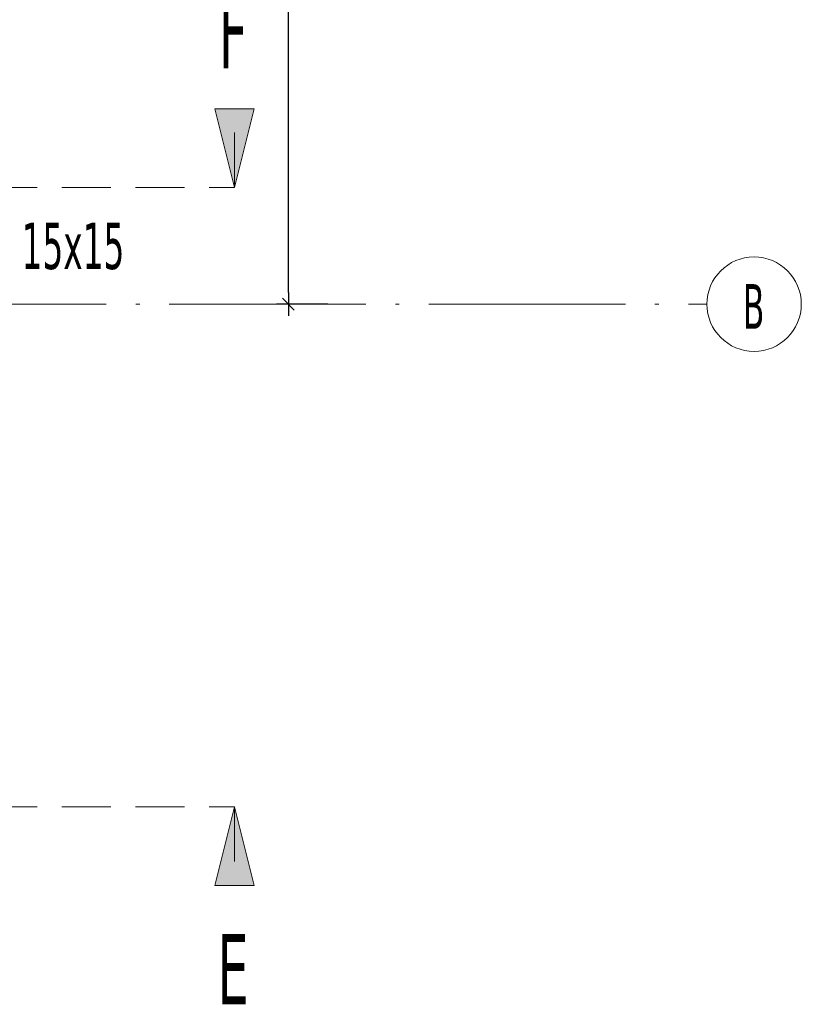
# Model space of a CAD drawing. Header units: millimetres. Extents: x 1567 to 2756, y -116 to 725.
# Tile 253 of 256: x 2387 to 2427, y 99 to 149. Entities that reach past the tile are written whole.
import ezdxf

# ---------------------------------------------------------------- set-up
doc = ezdxf.new("R2010")
doc.units = ezdxf.units.MM
doc.linetypes.add('CADWORK_12', pattern=[3.75, 2.5, -1.25])
doc.linetypes.add('CADWORK_5', pattern=[13.2, 10, -1.5, 0.2, -1.5])
doc.layers.add('Ech.1_75', color=7, linetype='Continuous')
doc.styles.add('tahoma-', font='txt', dxfattribs={"height": 1})
doc.styles.add('tahoma-z-r', font='txt', dxfattribs={"width": 0.704918})
doc.dimstyles.new('ISO-25', dxfattribs={"dimtxt": 2.5, "dimasz": 2.5, "dimexe": 1.25, "dimexo": 0.625, "dimtad": 1, "dimtxsty": 'Standard', "dimcen": 2.5, "dimadec": 0, "dimazin": 0, "dimtfac": 1, "dimtmove": 0, "dimatfit": 3, "dimfxl": 1, "dimarcsym": 0})

# ---------------------------------------------------------------- blocks, each defined once
blk = doc.blocks.new('cw-line-extremity2')
at = {"linetype": 'Continuous', "lineweight": 0}
blk.add_hatch(color=0, dxfattribs=at).paths.add_polyline_path([(0, 0), (2, 0.5), (2, -0.5)])
at = {"color": 0, "linetype": 'Continuous', "lineweight": -2}
for p, q in [((0, 0), (2, 0.5)), ((2, 0.5), (2, -0.5)), ((2, -0.5), (0, 0))]:
    blk.add_line(p, q, dxfattribs=at)
blk = doc.blocks.new('cw-dimension-symbol2')
at = {"color": 0, "linetype": 'Continuous', "lineweight": -2}
for p, q in [((-1, 0), (1, 0)), ((-0.5, -0.5), (0.5, 0.5))]:
    blk.add_line(p, q, dxfattribs=at)
blk = doc.blocks.new('*D161')
at = {"layer": 'Defpoints', "color": 0}
for p in [(2401.144, 176.548), (2403.144, 176.548), (2403.144, 134.948)]:
    blk.add_point(p, dxfattribs=at)
at = {"layer": 'Ech.1_75', "color": 0, "linetype": 'Continuous', "lineweight": -2}
for p, q in [((2403.144, 176.548), (2400.544, 176.548)), ((2401.144, 135.548), (2401.144, 175.948)), ((2403.144, 134.948), (2400.544, 134.948))]:
    blk.add_line(p, q, dxfattribs=at)
at = {"layer": 'Ech.1_75', "color": 0, "lineweight": -2, "xscale": 0.6000000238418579, "yscale": 0.6000000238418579, "zscale": 0.6000000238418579}
for p, rotation in [((2401.144, 176.548), 90), ((2401.144, 134.948), 270)]:
    blk.add_blockref('cw-dimension-symbol2', p, dxfattribs=dict(at, rotation=rotation))
at = {"layer": 'Ech.1_75', "color": 7, "linetype": 'Continuous', "lineweight": 5, "insert": (2398.894, 155.748), "char_height": 2.5, "attachment_point": 5, "rotation": 90, "style": 'tahoma-z-r'}
blk.add_mtext('3120', dxfattribs=at)

msp = doc.modelspace()

# ---------------------------------------------------------------- linework, layer by layer
at = {"layer": 'Ech.1_75', "color": 190, "linetype": 'Continuous', "lineweight": 5}
for p, q in [((2398.408, 143.669), (2398.408, 140.885)), ((2398.408, 106.619), (2398.408, 109.403))]:
    msp.add_line(p, q, dxfattribs=at)
at = {"layer": 'Ech.1_75', "color": 190, "linetype": 'CADWORK_12', "lineweight": 5}
for points in [[(2277.115, 140.885), (2398.408, 140.885)], [(2277.115, 109.403), (2398.408, 109.403)]]:
    msp.add_lwpolyline(points, dxfattribs=at)
at = {"layer": 'Ech.1_75', "color": 7, "linetype": 'CADWORK_5', "lineweight": 5}
msp.add_lwpolyline([(2263.081, 134.948), (2422.423, 134.948)], dxfattribs=at)

# ---------------------------------------------------------------- block references
at = {"layer": 'Ech.1_75', "color": 190, "lineweight": 5, "xscale": 2, "yscale": 2, "zscale": 2}
for p, rotation in [((2398.408, 140.885), 90), ((2398.408, 109.403), 270)]:
    msp.add_blockref('cw-line-extremity2', p, dxfattribs=dict(at, rotation=rotation))

# ---------------------------------------------------------------- texts
at = {"layer": 'Ech.1_75', "color": 190, "linetype": 'Continuous', "style": 'tahoma-', "width": 0.6}
for s, height, p in [('F', 3.61, (2397.592, 146.927)), ('E', 3.566, (2397.53, 99.361))]:
    msp.add_text(s, height=height, dxfattribs=at).set_placement(p)

# ---------------------------------------------------------------- dimensions: what is measured, and where the dimension line sits
at = {"layer": 'Ech.1_75', "color": 7, "linetype": 'Continuous', "lineweight": 5}
dim = msp.add_linear_dim(base=(2401.144, 176.548), p1=(2403.144, 134.948), p2=(2403.144, 176.548), angle=90, text='3120', dimstyle='ISO-25', override={"dimtxt": 2.5, "dimasz": 0.6, "dimexe": 0.6, "dimexo": 0, "dimgap": 0, "dimdec": 0, "dimlfac": 1, "dimtxsty": 'tahoma-z-r', "dimblk": 'cw-dimension-symbol2', "dimclrt": 7, "dimtmove": 2}, dxfattribs=at)
dim.commit()
dim.dimension.update_dxf_attribs({"geometry": '*D161', "text_midpoint": (2398.894, 155.748), "dimtype": 161, "text_rotation": 90})

# ---------------------------------------------------------------- next in the draw order: texts
at = {"layer": 'Ech.1_75', "color": 7, "linetype": 'Continuous', "insert": (2384.866, 139.09), "char_height": 2.5, "attachment_point": 1, "style": 'tahoma-', "bg_fill": 3, "box_fill_scale": 1.15, "bg_fill_color": 256, "bg_fill_true_color": 13158600, "bg_fill_transparency": 33554687}
msp.add_mtext('\\A1;\\fTahoma|b0|i0;\\W0.600000;\\H2.354800;Ra 15x15', dxfattribs=at)

# ---------------------------------------------------------------- next in the draw order: wipeouts: each hides what was drawn before it
at = {"linetype": 'Continuous'}
msp.add_wipeout([(2424.823, 132.548), (2424.838, 132.548), (2424.853, 132.548), (2424.868, 132.548), (2424.883, 132.549), (2424.898, 132.549), (2424.913, 132.549), (2424.928, 132.55), (2424.944, 132.551), (2424.959, 132.552), (2424.974, 132.552), (2424.989, 132.553), (2425.004, 132.555), (2425.019, 132.556), (2425.034, 132.557), (2425.049, 132.558), (2425.064, 132.56), (2425.079, 132.561), (2425.094, 132.563), (2425.109, 132.565), (2425.124, 132.567), (2425.139, 132.569), (2425.154, 132.571), (2425.169, 132.573), (2425.184, 132.575), (2425.198, 132.577), (2425.213, 132.58), (2425.228, 132.582), (2425.243, 132.585), (2425.258, 132.587), (2425.273, 132.59), (2425.287, 132.593), (2425.302, 132.596), (2425.317, 132.599), (2425.332, 132.602), (2425.347, 132.606), (2425.361, 132.609), (2425.376, 132.612), (2425.391, 132.616), (2425.405, 132.619), (2425.42, 132.623), (2425.434, 132.627), (2425.449, 132.631), (2425.464, 132.635), (2425.478, 132.639), (2425.493, 132.643), (2425.507, 132.647), (2425.521, 132.652), (2425.536, 132.656), (2425.55, 132.661), (2425.565, 132.665), (2425.579, 132.67), (2425.593, 132.675), (2425.608, 132.68), (2425.622, 132.685), (2425.636, 132.69), (2425.65, 132.695), (2425.664, 132.7), (2425.678, 132.705), (2425.692, 132.711), (2425.706, 132.716), (2425.72, 132.722), (2425.734, 132.728), (2425.748, 132.733), (2425.762, 132.739), (2425.776, 132.745), (2425.79, 132.751), (2425.804, 132.757), (2425.817, 132.764), (2425.831, 132.77), (2425.845, 132.776), (2425.858, 132.783), (2425.872, 132.789), (2425.886, 132.796), (2425.899, 132.803), (2425.913, 132.809), (2425.926, 132.816), (2425.939, 132.823), (2425.953, 132.83), (2425.966, 132.837), (2425.979, 132.845), (2425.992, 132.852), (2426.006, 132.859), (2426.019, 132.867), (2426.032, 132.874), (2426.045, 132.882), (2426.058, 132.89), (2426.071, 132.897), (2426.083, 132.905), (2426.096, 132.913), (2426.109, 132.921), (2426.122, 132.929), (2426.134, 132.938), (2426.147, 132.946), (2426.159, 132.954), (2426.172, 132.963), (2426.184, 132.971), (2426.197, 132.98), (2426.209, 132.989), (2426.221, 132.997), (2426.234, 133.006), (2426.246, 133.015), (2426.258, 133.024), (2426.27, 133.033), (2426.282, 133.042), (2426.294, 133.051), (2426.306, 133.061), (2426.318, 133.07), (2426.329, 133.079), (2426.341, 133.089), (2426.353, 133.099), (2426.364, 133.108), (2426.376, 133.118), (2426.387, 133.128), (2426.399, 133.138), (2426.41, 133.147), (2426.421, 133.158), (2426.433, 133.168), (2426.444, 133.178), (2426.455, 133.188), (2426.466, 133.198), (2426.477, 133.209), (2426.488, 133.219), (2426.499, 133.23), (2426.509, 133.24), (2426.52, 133.251), (2426.531, 133.261), (2426.541, 133.272), (2426.552, 133.283), (2426.562, 133.294), (2426.572, 133.305), (2426.583, 133.316), (2426.593, 133.327), (2426.603, 133.338), (2426.613, 133.349), (2426.623, 133.361), (2426.633, 133.372), (2426.643, 133.383), (2426.653, 133.395), (2426.663, 133.406), (2426.672, 133.418), (2426.682, 133.43), (2426.691, 133.441), (2426.701, 133.453), (2426.71, 133.465), (2426.719, 133.477), (2426.729, 133.489), (2426.738, 133.501), (2426.747, 133.513), (2426.756, 133.525), (2426.765, 133.537), (2426.773, 133.549), (2426.782, 133.562), (2426.791, 133.574), (2426.799, 133.586), (2426.808, 133.599), (2426.816, 133.611), (2426.825, 133.624), (2426.833, 133.636), (2426.841, 133.649), (2426.849, 133.662), (2426.857, 133.675), (2426.865, 133.687), (2426.873, 133.7), (2426.881, 133.713), (2426.889, 133.726), (2426.896, 133.739), (2426.904, 133.752), (2426.911, 133.765), (2426.919, 133.778), (2426.926, 133.792), (2426.933, 133.805), (2426.94, 133.818), (2426.948, 133.831), (2426.954, 133.845), (2426.961, 133.858), (2426.968, 133.872), (2426.975, 133.885), (2426.982, 133.899), (2426.988, 133.912), (2426.995, 133.926), (2427.001, 133.94), (2427.007, 133.953), (2427.013, 133.967), (2427.02, 133.981), (2427.026, 133.995), (2427.032, 134.008), (2427.037, 134.022), (2427.043, 134.036), (2427.049, 134.05), (2427.054, 134.064), (2427.06, 134.078), (2427.065, 134.092), (2427.071, 134.106), (2427.076, 134.121), (2427.081, 134.135), (2427.086, 134.149), (2427.091, 134.163), (2427.096, 134.177), (2427.101, 134.192), (2427.106, 134.206), (2427.11, 134.22), (2427.115, 134.235), (2427.119, 134.249), (2427.123, 134.264), (2427.128, 134.278), (2427.132, 134.293), (2427.136, 134.307), (2427.14, 134.322), (2427.144, 134.336), (2427.148, 134.351), (2427.151, 134.366), (2427.155, 134.38), (2427.158, 134.395), (2427.162, 134.41), (2427.165, 134.424), (2427.168, 134.439), (2427.172, 134.454), (2427.175, 134.468), (2427.178, 134.483), (2427.18, 134.498), (2427.183, 134.513), (2427.186, 134.528), (2427.189, 134.543), (2427.191, 134.557), (2427.193, 134.572), (2427.196, 134.587), (2427.198, 134.602), (2427.2, 134.617), (2427.202, 134.632), (2427.204, 134.647), (2427.206, 134.662), (2427.208, 134.677), (2427.209, 134.692), (2427.211, 134.707), (2427.212, 134.722), (2427.214, 134.737), (2427.215, 134.752), (2427.216, 134.767), (2427.217, 134.782), (2427.218, 134.797), (2427.219, 134.812), (2427.22, 134.827), (2427.221, 134.842), (2427.221, 134.857), (2427.222, 134.872), (2427.222, 134.887), (2427.223, 134.903), (2427.223, 134.918), (2427.223, 134.933), (2427.223, 134.948), (2427.223, 134.963), (2427.223, 134.978), (2427.223, 134.993), (2427.222, 135.008), (2427.222, 135.023), (2427.221, 135.038), (2427.221, 135.053), (2427.22, 135.068), (2427.219, 135.083), (2427.218, 135.098), (2427.217, 135.114), (2427.216, 135.129), (2427.215, 135.144), (2427.214, 135.159), (2427.212, 135.174), (2427.211, 135.189), (2427.209, 135.204), (2427.208, 135.219), (2427.206, 135.234), (2427.204, 135.249), (2427.202, 135.264), (2427.2, 135.278), (2427.198, 135.293), (2427.196, 135.308), (2427.193, 135.323), (2427.191, 135.338), (2427.189, 135.353), (2427.186, 135.368), (2427.183, 135.383), (2427.18, 135.397), (2427.178, 135.412), (2427.175, 135.427), (2427.172, 135.442), (2427.168, 135.457), (2427.165, 135.471), (2427.162, 135.486), (2427.158, 135.501), (2427.155, 135.515), (2427.151, 135.53), (2427.148, 135.545), (2427.144, 135.559), (2427.14, 135.574), (2427.136, 135.588), (2427.132, 135.603), (2427.128, 135.617), (2427.123, 135.632), (2427.119, 135.646), (2427.115, 135.661), (2427.11, 135.675), (2427.106, 135.689), (2427.101, 135.704), (2427.096, 135.718), (2427.091, 135.732), (2427.086, 135.747), (2427.081, 135.761), (2427.076, 135.775), (2427.071, 135.789), (2427.065, 135.803), (2427.06, 135.817), (2427.054, 135.831), (2427.049, 135.845), (2427.043, 135.859), (2427.037, 135.873), (2427.032, 135.887), (2427.026, 135.901), (2427.02, 135.915), (2427.013, 135.929), (2427.007, 135.942), (2427.001, 135.956), (2426.995, 135.97), (2426.988, 135.983), (2426.982, 135.997), (2426.975, 136.01), (2426.968, 136.024), (2426.961, 136.037), (2426.954, 136.051), (2426.948, 136.064), (2426.94, 136.077), (2426.933, 136.091), (2426.926, 136.104), (2426.919, 136.117), (2426.911, 136.13), (2426.904, 136.143), (2426.896, 136.156), (2426.889, 136.169), (2426.881, 136.182), (2426.873, 136.195), (2426.865, 136.208), (2426.857, 136.221), (2426.849, 136.234), (2426.841, 136.246), (2426.833, 136.259), (2426.825, 136.272), (2426.816, 136.284), (2426.808, 136.297), (2426.799, 136.309), (2426.791, 136.322), (2426.782, 136.334), (2426.773, 136.346), (2426.765, 136.358), (2426.756, 136.371), (2426.747, 136.383), (2426.738, 136.395), (2426.729, 136.407), (2426.719, 136.419), (2426.71, 136.431), (2426.701, 136.442), (2426.691, 136.454), (2426.682, 136.466), (2426.672, 136.478), (2426.663, 136.489), (2426.653, 136.501), (2426.643, 136.512), (2426.633, 136.524), (2426.623, 136.535), (2426.613, 136.546), (2426.603, 136.557), (2426.593, 136.569), (2426.583, 136.58), (2426.572, 136.591), (2426.562, 136.602), (2426.552, 136.613), (2426.541, 136.623), (2426.531, 136.634), (2426.52, 136.645), (2426.509, 136.655), (2426.499, 136.666), (2426.488, 136.677), (2426.477, 136.687), (2426.466, 136.697), (2426.455, 136.708), (2426.444, 136.718), (2426.433, 136.728), (2426.421, 136.738), (2426.41, 136.748), (2426.399, 136.758), (2426.387, 136.768), (2426.376, 136.778), (2426.364, 136.787), (2426.353, 136.797), (2426.341, 136.807), (2426.329, 136.816), (2426.318, 136.826), (2426.306, 136.835), (2426.294, 136.844), (2426.282, 136.853), (2426.27, 136.862), (2426.258, 136.872), (2426.246, 136.881), (2426.234, 136.889), (2426.221, 136.898), (2426.209, 136.907), (2426.197, 136.916), (2426.184, 136.924), (2426.172, 136.933), (2426.159, 136.941), (2426.147, 136.95), (2426.134, 136.958), (2426.122, 136.966), (2426.109, 136.974), (2426.096, 136.982), (2426.083, 136.99), (2426.071, 136.998), (2426.058, 137.006), (2426.045, 137.014), (2426.032, 137.021), (2426.019, 137.029), (2426.006, 137.036), (2425.992, 137.044), (2425.979, 137.051), (2425.966, 137.058), (2425.953, 137.065), (2425.939, 137.072), (2425.926, 137.079), (2425.913, 137.086), (2425.899, 137.093), (2425.886, 137.1), (2425.872, 137.106), (2425.858, 137.113), (2425.845, 137.119), (2425.831, 137.126), (2425.817, 137.132), (2425.804, 137.138), (2425.79, 137.144), (2425.776, 137.15), (2425.762, 137.156), (2425.748, 137.162), (2425.734, 137.168), (2425.72, 137.174), (2425.706, 137.179), (2425.692, 137.185), (2425.678, 137.19), (2425.664, 137.195), (2425.65, 137.201), (2425.636, 137.206), (2425.622, 137.211), (2425.608, 137.216), (2425.593, 137.221), (2425.579, 137.226), (2425.565, 137.23), (2425.55, 137.235), (2425.536, 137.239), (2425.521, 137.244), (2425.507, 137.248), (2425.493, 137.252), (2425.478, 137.257), (2425.464, 137.261), (2425.449, 137.265), (2425.434, 137.269), (2425.42, 137.272), (2425.405, 137.276), (2425.391, 137.28), (2425.376, 137.283), (2425.361, 137.287), (2425.347, 137.29), (2425.332, 137.293), (2425.317, 137.296), (2425.302, 137.299), (2425.287, 137.302), (2425.273, 137.305), (2425.258, 137.308), (2425.243, 137.311), (2425.228, 137.313), (2425.213, 137.316), (2425.198, 137.318), (2425.184, 137.321), (2425.169, 137.323), (2425.154, 137.325), (2425.139, 137.327), (2425.124, 137.329), (2425.109, 137.331), (2425.094, 137.332), (2425.079, 137.334), (2425.064, 137.336), (2425.049, 137.337), (2425.034, 137.338), (2425.019, 137.34), (2425.004, 137.341), (2424.989, 137.342), (2424.974, 137.343), (2424.959, 137.344), (2424.944, 137.345), (2424.928, 137.345), (2424.913, 137.346), (2424.898, 137.347), (2424.883, 137.347), (2424.868, 137.347), (2424.853, 137.348), (2424.838, 137.348), (2424.823, 137.348), (2424.808, 137.348), (2424.793, 137.348), (2424.778, 137.347), (2424.763, 137.347), (2424.748, 137.347), (2424.733, 137.346), (2424.717, 137.345), (2424.702, 137.345), (2424.687, 137.344), (2424.672, 137.343), (2424.657, 137.342), (2424.642, 137.341), (2424.627, 137.34), (2424.612, 137.338), (2424.597, 137.337), (2424.582, 137.336), (2424.567, 137.334), (2424.552, 137.332), (2424.537, 137.331), (2424.522, 137.329), (2424.507, 137.327), (2424.492, 137.325), (2424.477, 137.323), (2424.462, 137.321), (2424.448, 137.318), (2424.433, 137.316), (2424.418, 137.313), (2424.403, 137.311), (2424.388, 137.308), (2424.373, 137.305), (2424.358, 137.302), (2424.344, 137.299), (2424.329, 137.296), (2424.314, 137.293), (2424.299, 137.29), (2424.285, 137.287), (2424.27, 137.283), (2424.255, 137.28), (2424.241, 137.276), (2424.226, 137.272), (2424.212, 137.269), (2424.197, 137.265), (2424.182, 137.261), (2424.168, 137.257), (2424.153, 137.252), (2424.139, 137.248), (2424.124, 137.244), (2424.11, 137.239), (2424.096, 137.235), (2424.081, 137.23), (2424.067, 137.226), (2424.053, 137.221), (2424.038, 137.216), (2424.024, 137.211), (2424.01, 137.206), (2423.996, 137.201), (2423.982, 137.195), (2423.968, 137.19), (2423.954, 137.185), (2423.939, 137.179), (2423.925, 137.174), (2423.912, 137.168), (2423.898, 137.162), (2423.884, 137.156), (2423.87, 137.15), (2423.856, 137.144), (2423.842, 137.138), (2423.828, 137.132), (2423.815, 137.126), (2423.801, 137.119), (2423.787, 137.113), (2423.774, 137.106), (2423.76, 137.1), (2423.747, 137.093), (2423.733, 137.086), (2423.72, 137.079), (2423.707, 137.072), (2423.693, 137.065), (2423.68, 137.058), (2423.667, 137.051), (2423.654, 137.044), (2423.64, 137.036), (2423.627, 137.029), (2423.614, 137.021), (2423.601, 137.014), (2423.588, 137.006), (2423.575, 136.998), (2423.563, 136.99), (2423.55, 136.982), (2423.537, 136.974), (2423.524, 136.966), (2423.512, 136.958), (2423.499, 136.95), (2423.486, 136.941), (2423.474, 136.933), (2423.462, 136.924), (2423.449, 136.916), (2423.437, 136.907), (2423.425, 136.898), (2423.412, 136.889), (2423.4, 136.881), (2423.388, 136.872), (2423.376, 136.862), (2423.364, 136.853), (2423.352, 136.844), (2423.34, 136.835), (2423.328, 136.826), (2423.317, 136.816), (2423.305, 136.807), (2423.293, 136.797), (2423.282, 136.787), (2423.27, 136.778), (2423.259, 136.768), (2423.247, 136.758), (2423.236, 136.748), (2423.225, 136.738), (2423.213, 136.728), (2423.202, 136.718), (2423.191, 136.708), (2423.18, 136.697), (2423.169, 136.687), (2423.158, 136.677), (2423.147, 136.666), (2423.137, 136.655), (2423.126, 136.645), (2423.115, 136.634), (2423.105, 136.623), (2423.094, 136.613), (2423.084, 136.602), (2423.073, 136.591), (2423.063, 136.58), (2423.053, 136.569), (2423.043, 136.557), (2423.033, 136.546), (2423.023, 136.535), (2423.013, 136.524), (2423.003, 136.512), (2422.993, 136.501), (2422.983, 136.489), (2422.974, 136.478), (2422.964, 136.466), (2422.955, 136.454), (2422.945, 136.442), (2422.936, 136.431), (2422.927, 136.419), (2422.917, 136.407), (2422.908, 136.395), (2422.899, 136.383), (2422.89, 136.371), (2422.881, 136.358), (2422.873, 136.346), (2422.864, 136.334), (2422.855, 136.322), (2422.846, 136.309), (2422.838, 136.297), (2422.83, 136.284), (2422.821, 136.272), (2422.813, 136.259), (2422.805, 136.246), (2422.797, 136.234), (2422.789, 136.221), (2422.781, 136.208), (2422.773, 136.195), (2422.765, 136.182), (2422.757, 136.169), (2422.75, 136.156), (2422.742, 136.143), (2422.735, 136.13), (2422.727, 136.117), (2422.72, 136.104), (2422.713, 136.091), (2422.705, 136.077), (2422.698, 136.064), (2422.691, 136.051), (2422.685, 136.037), (2422.678, 136.024), (2422.671, 136.01), (2422.664, 135.997), (2422.658, 135.983), (2422.651, 135.97), (2422.645, 135.956), (2422.639, 135.942), (2422.633, 135.929), (2422.626, 135.915), (2422.62, 135.901), (2422.614, 135.887), (2422.609, 135.873), (2422.603, 135.859), (2422.597, 135.845), (2422.592, 135.831), (2422.586, 135.817), (2422.581, 135.803), (2422.575, 135.789), (2422.57, 135.775), (2422.565, 135.761), (2422.56, 135.747), (2422.555, 135.732), (2422.55, 135.718), (2422.545, 135.704), (2422.54, 135.689), (2422.536, 135.675), (2422.531, 135.661), (2422.527, 135.646), (2422.523, 135.632), (2422.518, 135.617), (2422.514, 135.603), (2422.51, 135.588), (2422.506, 135.574), (2422.502, 135.559), (2422.498, 135.545), (2422.495, 135.53), (2422.491, 135.515), (2422.488, 135.501), (2422.484, 135.486), (2422.481, 135.471), (2422.478, 135.457), (2422.474, 135.442), (2422.471, 135.427), (2422.468, 135.412), (2422.465, 135.397), (2422.463, 135.383), (2422.46, 135.368), (2422.457, 135.353), (2422.455, 135.338), (2422.453, 135.323), (2422.45, 135.308), (2422.448, 135.293), (2422.446, 135.278), (2422.444, 135.264), (2422.442, 135.249), (2422.44, 135.234), (2422.438, 135.219), (2422.437, 135.204), (2422.435, 135.189), (2422.434, 135.174), (2422.432, 135.159), (2422.431, 135.144), (2422.43, 135.129), (2422.429, 135.114), (2422.428, 135.098), (2422.427, 135.083), (2422.426, 135.068), (2422.425, 135.053), (2422.425, 135.038), (2422.424, 135.023), (2422.424, 135.008), (2422.423, 134.993), (2422.423, 134.978), (2422.423, 134.963), (2422.423, 134.948), (2422.423, 134.933), (2422.423, 134.918), (2422.423, 134.903), (2422.424, 134.887), (2422.424, 134.872), (2422.425, 134.857), (2422.425, 134.842), (2422.426, 134.827), (2422.427, 134.812), (2422.428, 134.797), (2422.429, 134.782), (2422.43, 134.767), (2422.431, 134.752), (2422.432, 134.737), (2422.434, 134.722), (2422.435, 134.707), (2422.437, 134.692), (2422.438, 134.677), (2422.44, 134.662), (2422.442, 134.647), (2422.444, 134.632), (2422.446, 134.617), (2422.448, 134.602), (2422.45, 134.587), (2422.453, 134.572), (2422.455, 134.557), (2422.457, 134.543), (2422.46, 134.528), (2422.463, 134.513), (2422.465, 134.498), (2422.468, 134.483), (2422.471, 134.468), (2422.474, 134.454), (2422.478, 134.439), (2422.481, 134.424), (2422.484, 134.41), (2422.488, 134.395), (2422.491, 134.38), (2422.495, 134.366), (2422.498, 134.351), (2422.502, 134.336), (2422.506, 134.322), (2422.51, 134.307), (2422.514, 134.293), (2422.518, 134.278), (2422.523, 134.264), (2422.527, 134.249), (2422.531, 134.235), (2422.536, 134.22), (2422.54, 134.206), (2422.545, 134.192), (2422.55, 134.177), (2422.555, 134.163), (2422.56, 134.149), (2422.565, 134.135), (2422.57, 134.121), (2422.575, 134.106), (2422.581, 134.092), (2422.586, 134.078), (2422.592, 134.064), (2422.597, 134.05), (2422.603, 134.036), (2422.609, 134.022), (2422.614, 134.008), (2422.62, 133.995), (2422.626, 133.981), (2422.633, 133.967), (2422.639, 133.953), (2422.645, 133.94), (2422.651, 133.926), (2422.658, 133.912), (2422.664, 133.899), (2422.671, 133.885), (2422.678, 133.872), (2422.685, 133.858), (2422.691, 133.845), (2422.698, 133.831), (2422.705, 133.818), (2422.713, 133.805), (2422.72, 133.792), (2422.727, 133.778), (2422.735, 133.765), (2422.742, 133.752), (2422.75, 133.739), (2422.757, 133.726), (2422.765, 133.713), (2422.773, 133.7), (2422.781, 133.687), (2422.789, 133.675), (2422.797, 133.662), (2422.805, 133.649), (2422.813, 133.636), (2422.821, 133.624), (2422.83, 133.611), (2422.838, 133.599), (2422.846, 133.586), (2422.855, 133.574), (2422.864, 133.562), (2422.873, 133.549), (2422.881, 133.537), (2422.89, 133.525), (2422.899, 133.513), (2422.908, 133.501), (2422.917, 133.489), (2422.927, 133.477), (2422.936, 133.465), (2422.945, 133.453), (2422.955, 133.441), (2422.964, 133.43), (2422.974, 133.418), (2422.983, 133.406), (2422.993, 133.395), (2423.003, 133.383), (2423.013, 133.372), (2423.023, 133.361), (2423.033, 133.349), (2423.043, 133.338), (2423.053, 133.327), (2423.063, 133.316), (2423.073, 133.305), (2423.084, 133.294), (2423.094, 133.283), (2423.105, 133.272), (2423.115, 133.261), (2423.126, 133.251), (2423.137, 133.24), (2423.147, 133.23), (2423.158, 133.219), (2423.169, 133.209), (2423.18, 133.198), (2423.191, 133.188), (2423.202, 133.178), (2423.213, 133.168), (2423.225, 133.158), (2423.236, 133.147), (2423.247, 133.138), (2423.259, 133.128), (2423.27, 133.118), (2423.282, 133.108), (2423.293, 133.099), (2423.305, 133.089), (2423.317, 133.079), (2423.328, 133.07), (2423.34, 133.061), (2423.352, 133.051), (2423.364, 133.042), (2423.376, 133.033), (2423.388, 133.024), (2423.4, 133.015), (2423.412, 133.006), (2423.425, 132.997), (2423.437, 132.989), (2423.449, 132.98), (2423.462, 132.971), (2423.474, 132.963), (2423.486, 132.954), (2423.499, 132.946), (2423.512, 132.938), (2423.524, 132.929), (2423.537, 132.921), (2423.55, 132.913), (2423.563, 132.905), (2423.575, 132.897), (2423.588, 132.89), (2423.601, 132.882), (2423.614, 132.874), (2423.627, 132.867), (2423.64, 132.859), (2423.654, 132.852), (2423.667, 132.845), (2423.68, 132.837), (2423.693, 132.83), (2423.707, 132.823), (2423.72, 132.816), (2423.733, 132.809), (2423.747, 132.803), (2423.76, 132.796), (2423.774, 132.789), (2423.787, 132.783), (2423.801, 132.776), (2423.815, 132.77), (2423.828, 132.764), (2423.842, 132.757), (2423.856, 132.751), (2423.87, 132.745), (2423.884, 132.739), (2423.898, 132.733), (2423.912, 132.728), (2423.925, 132.722), (2423.939, 132.716), (2423.954, 132.711), (2423.968, 132.705), (2423.982, 132.7), (2423.996, 132.695), (2424.01, 132.69), (2424.024, 132.685), (2424.038, 132.68), (2424.053, 132.675), (2424.067, 132.67), (2424.081, 132.665), (2424.096, 132.661), (2424.11, 132.656), (2424.124, 132.652), (2424.139, 132.647), (2424.153, 132.643), (2424.168, 132.639), (2424.182, 132.635), (2424.197, 132.631), (2424.212, 132.627), (2424.226, 132.623), (2424.241, 132.619), (2424.255, 132.616), (2424.27, 132.612), (2424.285, 132.609), (2424.299, 132.606), (2424.314, 132.602), (2424.329, 132.599), (2424.344, 132.596), (2424.358, 132.593), (2424.373, 132.59), (2424.388, 132.587), (2424.403, 132.585), (2424.418, 132.582), (2424.433, 132.58), (2424.448, 132.577), (2424.462, 132.575), (2424.477, 132.573), (2424.492, 132.571), (2424.507, 132.569), (2424.522, 132.567), (2424.537, 132.565), (2424.552, 132.563), (2424.567, 132.561), (2424.582, 132.56), (2424.597, 132.558), (2424.612, 132.557), (2424.627, 132.556), (2424.642, 132.555), (2424.657, 132.553), (2424.672, 132.552), (2424.687, 132.552), (2424.702, 132.551), (2424.717, 132.55), (2424.733, 132.549), (2424.748, 132.549), (2424.763, 132.549), (2424.778, 132.548), (2424.793, 132.548), (2424.808, 132.548)], dxfattribs=at).dxf.layer = 'Ech.1_75'

# ---------------------------------------------------------------- next in the draw order: linework, layer by layer
at = {"layer": 'Ech.1_75', "color": 7, "linetype": 'Continuous', "lineweight": 5, "flags": 128}
msp.add_lwpolyline([(2424.823, 132.548, 1), (2424.823, 137.348, 1), (2424.823, 132.548)], format="xyb", close=True, dxfattribs=at)

# ---------------------------------------------------------------- next in the draw order: texts
at = {"layer": 'Ech.1_75', "color": 7, "linetype": 'Continuous', "style": 'tahoma-', "width": 0.6}
msp.add_text('B', height=2.267, dxfattribs=at).set_placement((2424.245, 133.698))

doc.saveas('drawing.dxf')
